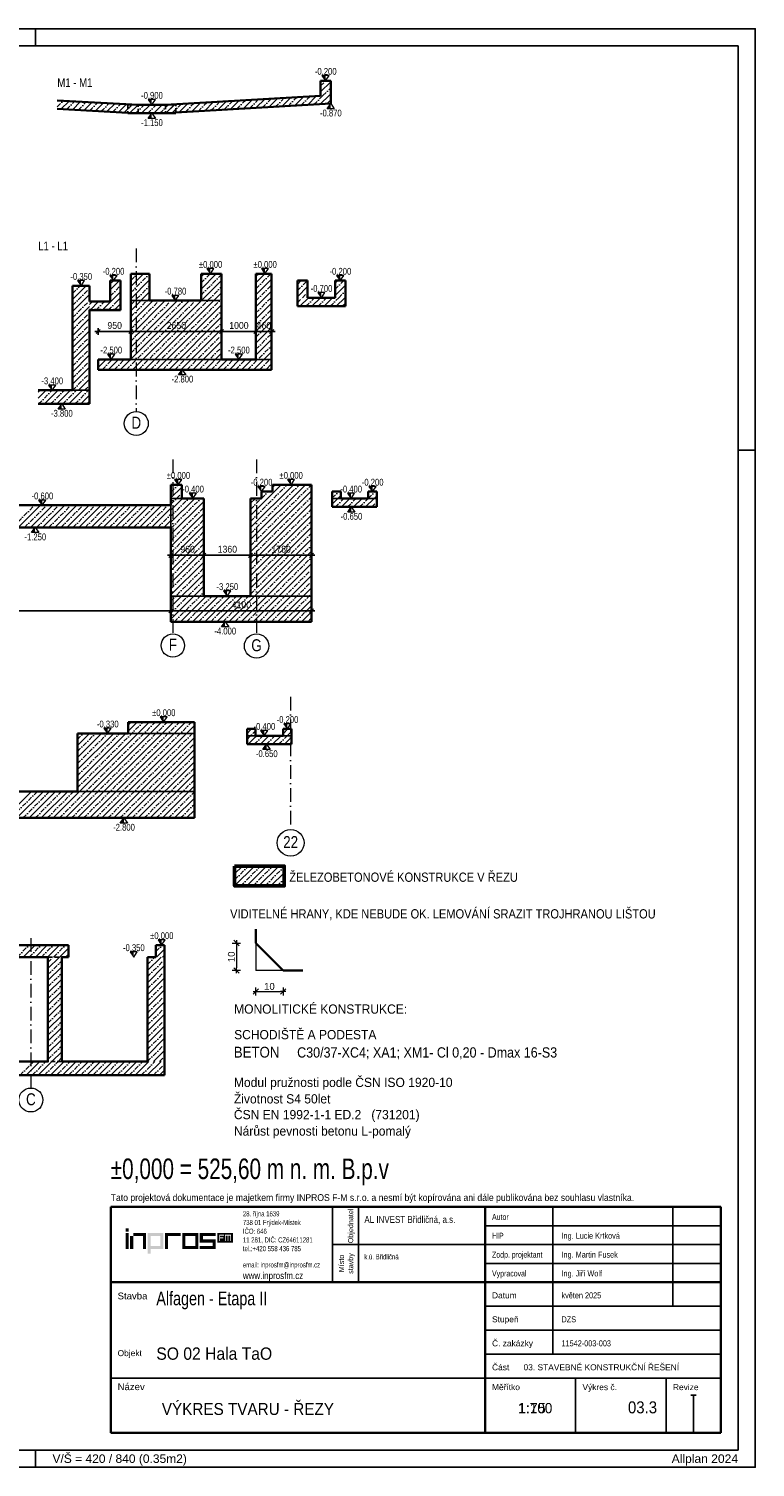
# Model space of a CAD drawing. Header units: millimetres. Extents: x 0 to 63000, y 0 to 31500.
# Tile 7 of 7: x 47107 to 63000, y 0 to 31500. Entities that reach past the tile are written whole.
import ezdxf
from ezdxf.enums import TextEntityAlignment as Align

# ---------------------------------------------------------------- set-up
doc = ezdxf.new("R2010")
doc.units = ezdxf.units.MM
doc.header["$LTSCALE"] = 1000
for name, pattern in [('Carkovana', [0.21, 0.15, -0.06]), ('Carkovana 0.5x', [0.14, 0.1, -0.04]), ('Cerchovana 0.5x', [0.18, 0.1, -0.04, 0, -0.04]), ('Cerchovana 2x', [0.5, 0.3, -0.1, 0, -0.1]), ('Teckovana', [0.06, 0, -0.06])]:
    doc.linetypes.add(name, pattern=pattern)
for name, color, linetype, lineweight in [('AM_3', 6, 'Continuous', 25), ('Obecné05', 7, 'Continuous', 50), ('Rastr', 30, 'Teckovana', 18), ('Stěna', 7, 'Continuous', 35), ('Titolo (ISO)', 7, 'Continuous', 50)]:
    doc.layers.add(name, color=color, linetype=linetype, lineweight=lineweight)
for name, color, linetype in [('Architektura obecně', 7, 'Continuous'), ('Kóty 1_50', 7, 'Continuous'), ('Kóty obecně', 7, 'Continuous'), ('Standard', 7, 'Continuous'), ('Text obecně', 7, 'Continuous')]:
    doc.layers.add(name, color=color, linetype=linetype)
doc.styles.add('ARIAL', font='arial.ttf')
doc.styles.add('ARIALNARROW', font='ARIALN.TTF')
doc.styles.add('Bahnschrift SemiLight Condensed', font='txt')

msp = doc.modelspace()

# ---------------------------------------------------------------- hatches: boundary and pattern name
at = {"layer": 'Kóty obecně', "linetype": 'Continuous', "lineweight": 18, "transparency": 33554687}
for points in [[(53600, 30475), (53521, 30475), (53600, 30362)], [(49797, 29950), (49719, 29950), (49797, 29837)], [(51080, 26247), (51002, 26247), (51080, 26134)], [(52274, 26247), (52196, 26247), (52274, 26134)], [(48251, 25984), (48172, 25984), (48251, 25872)], [(48958, 26097), (48879, 26097), (48958, 25984)], [(53920, 26097), (53841, 26097), (53920, 25984)], [(50313, 25662), (50234, 25662), (50313, 25549)], [(53508, 25722), (53429, 25722), (53508, 25609)], [(48908, 24372), (48829, 24372), (48908, 24259)], [(51700, 24372), (51621, 24372), (51700, 24259)], [(47617, 23697), (47538, 23697), (47617, 23584)], [(50377, 21628), (50298, 21628), (50377, 21516)], [(52197, 21478), (52118, 21478), (52197, 21366)], [(52844, 21628), (52765, 21628), (52844, 21516)], [(54627, 21478), (54548, 21478), (54627, 21366)], [(47401, 21178), (47322, 21178), (47401, 21066)], [(50697, 21328), (50618, 21328), (50697, 21216)], [(54157, 21328), (54078, 21328), (54157, 21216)], [(51447, 19191), (51368, 19191), (51447, 19078)], [(50056, 16431), (49978, 16431), (50056, 16319)], [(48830, 16184), (48751, 16184), (48830, 16071)], [(52258, 16131), (52179, 16131), (52258, 16019)], [(52764, 16281), (52685, 16281), (52764, 16169)], [(50012, 11548), (49934, 11548), (50012, 11435)], [(49402, 11285), (49323, 11285), (49402, 11173)]]:
    msp.add_hatch(color=7, dxfattribs=at).paths.add_polyline_path(points)
for points in [[(49797, 29537), (49719, 29537), (49797, 29650)], [(53712, 29747), (53633, 29747), (53712, 29860)], [(50464, 23922), (50385, 23922), (50464, 24034)], [(47827, 23172), (47748, 23172), (47827, 23284)], [(54163, 20916), (54084, 20916), (54163, 21028)], [(47245, 20466), (47167, 20466), (47245, 20578)], [(51401, 18403), (51322, 18403), (51401, 18516)], [(52309, 15719), (52231, 15719), (52309, 15831)], [(49187, 14106), (49108, 14106), (49187, 14219)]]:
    msp.add_hatch(color=7, dxfattribs=at).paths.add_polyline_path(points, flags=16)
at = {"layer": 'Standard', "linetype": 'Continuous', "lineweight": 25, "true_color": 0x73a6d5, "transparency": 33554687}
msp.add_hatch(color=143, dxfattribs=at).paths.add_polyline_path([(49290, 5229), (49223, 5229), (49223, 5161), (49290, 5161)])
at = {"layer": 'Standard', "linetype": 'Continuous', "lineweight": 25, "transparency": 33554687}
for points in [[(49290, 5128), (49223, 5128), (49223, 4780), (49290, 4780)], [(49391, 5060), (49323, 5060), (49323, 4780), (49391, 4780)], [(49671, 5128), (49391, 5128), (49391, 5060), (49604, 5060), (49604, 4780), (49671, 4780)], [(50433, 5128), (50086, 5128), (50086, 4780), (50153, 4780), (50153, 5060), (50433, 5060)], [(51195, 5128), (50848, 5128), (50848, 4920), (51128, 4920), (51128, 4847), (50848, 4847), (50848, 4780), (51195, 4780), (51195, 4988), (50915, 4988), (50915, 5060), (51195, 5060)]]:
    msp.add_hatch(color=7, dxfattribs=at).paths.add_polyline_path(points)
h = msp.add_hatch(color=7, dxfattribs=at)
h.paths.add_polyline_path([(50052, 5128), (49705, 5128), (49705, 4679), (49772, 4679), (49772, 4780), (50052, 4780)])
h.paths.add_polyline_path([(49985, 5060), (49985, 4847), (49772, 4847), (49772, 5060)], flags=16)
h = msp.add_hatch(color=7, dxfattribs=at)
h.paths.add_polyline_path([(50814, 5128), (50467, 5128), (50467, 4780), (50814, 4780)])
h.paths.add_polyline_path([(50747, 5060), (50747, 4847), (50534, 4847), (50534, 5060)], flags=16)
at = {"layer": 'Standard', "linetype": 'Continuous', "lineweight": 25, "true_color": 0x73a6d5, "transparency": 33554687}
h = msp.add_hatch(color=143, dxfattribs=at)
h.paths.add_polyline_path([(51577, 5128), (51229, 5128), (51229, 4920), (51577, 4920)])
h.paths.add_polyline_path([(51514, 5073), (51473, 5073), (51473, 4957), (51455, 4957), (51455, 5073), (51415, 5073), (51415, 4957), (51397, 4957), (51397, 5091), (51532, 5091), (51532, 4957), (51514, 4957)], flags=16)
h.paths.add_polyline_path([(51375, 5091), (51375, 5073), (51292, 5073), (51292, 5033), (51364, 5033), (51364, 5015), (51292, 5015), (51292, 4957), (51274, 4957), (51274, 5091)], flags=16)

# ---------------------------------------------------------------- linework, layer by layer
at = {"layer": 'AM_3', "color": 8, "linetype": 'Cerchovana 0.5x', "lineweight": 5, "transparency": 33554687}
for p, q in [((51610, 13127), (51648, 13165)), ((51610, 12862), (51913, 13165)), ((51743, 12730), (52178, 13165)), ((52008, 12730), (52443, 13165)), ((52273, 12730), (52696, 13152)), ((52539, 12730), (52696, 12887))]:
    msp.add_line(p, q, dxfattribs=at)
at = {"layer": 'AM_3', "color": 8, "linetype": 'Continuous', "lineweight": 5, "transparency": 33554687}
for p, q in [((51610, 12995), (51780, 13165)), ((51611, 12730), (52046, 13165)), ((51876, 12730), (52311, 13165)), ((52141, 12730), (52576, 13165)), ((52406, 12730), (52696, 13020)), ((52671, 12730), (52696, 12755))]:
    msp.add_line(p, q, dxfattribs=at)
at = {"layer": 'AM_3', "color": 7, "linetype": 'Continuous', "lineweight": 35, "transparency": 33554687}
for p, q in [((52073, 11784), (52073, 11479)), ((52673, 10879), (52073, 11479)), ((52673, 10879), (53100, 10879))]:
    msp.add_line(p, q, dxfattribs=at)
at = {"layer": 'AM_3', "color": 7, "linetype": 'Continuous', "lineweight": 5, "transparency": 33554687}
for p, q in [((51560, 11479), (51740, 11479)), ((51650, 11539), (51650, 11419)), ((51650, 11419), (51650, 10939)), ((51740, 10879), (51560, 10879)), ((51650, 10819), (51650, 10939)), ((52013, 10418), (52133, 10418)), ((52073, 10328), (52073, 10508)), ((52133, 10418), (52613, 10418)), ((52733, 10418), (52613, 10418)), ((52673, 10508), (52673, 10328))]:
    msp.add_line(p, q, dxfattribs=at)
at = {"layer": 'AM_3', "color": 3, "linetype": 'Continuous', "lineweight": 5, "transparency": 33554687}
for p, q in [((51590, 11539), (51710, 11419)), ((51710, 10819), (51590, 10939)), ((52013, 10358), (52133, 10478)), ((52733, 10478), (52613, 10358))]:
    msp.add_line(p, q, dxfattribs=at)
at = {"layer": 'AM_3', "color": 253, "linetype": 'Continuous', "lineweight": 5, "true_color": 0xa0a0a0, "transparency": 33554687}
for p in [(52073, 11479), (52673, 10879)]:
    msp.add_line(p, (52073, 10879), dxfattribs=at)
at = {"layer": 'AM_3', "color": 7, "linetype": 'Continuous', "lineweight": 50, "transparency": 33554687}
msp.add_lwpolyline([(51610, 13165), (52696, 13165), (52696, 12730), (51610, 12730), (51610, 13165)], dxfattribs=at)
at = {"layer": 'Architektura obecně', "color": 250, "linetype": 'Carkovana 0.5x', "lineweight": -3, "true_color": 0x3b3b3b, "transparency": 33554687}
for p, q in [((49272, 29837), (49272, 29662)), ((49497, 29837), (49272, 29837)), ((49272, 29662), (49497, 29650)), ((49497, 29650), (49497, 29837)), ((50097, 29837), (50097, 29650)), ((50322, 29837), (50097, 29837)), ((50097, 29650), (50322, 29663)), ((50322, 29663), (50322, 29837)), ((48438, 25352), (48438, 25339)), ((47527, 11173), (47827, 11173)), ((47827, 8885), (47527, 8885))]:
    msp.add_line(p, q, dxfattribs=at)
at = {"layer": 'Kóty 1_50', "color": 7, "linetype": 'Continuous', "lineweight": -3, "transparency": 33554687}
for p, q in [((48580, 24825), (48670, 24915)), ((48625, 24870), (48625, 24945)), ((49293, 24825), (49383, 24915)), ((49338, 24870), (49338, 24945)), ((51280, 24825), (51370, 24915)), ((51325, 24870), (51325, 24945)), ((52030, 24825), (52120, 24915)), ((52075, 24870), (52075, 24945)), ((52375, 24825), (52465, 24915)), ((52420, 24870), (52420, 24945)), ((48625, 24870), (48550, 24870)), ((48625, 24870), (48625, 24795)), ((48625, 24870), (49338, 24870)), ((49338, 24870), (49338, 24795)), ((49338, 24870), (51325, 24870)), ((51325, 24870), (51325, 24795)), ((51325, 24870), (52075, 24870)), ((52075, 24870), (52075, 24795)), ((52075, 24870), (52420, 24870)), ((52420, 24870), (52420, 24795)), ((52420, 24870), (52495, 24870)), ((50217, 19970), (50142, 19970)), ((50172, 19925), (50262, 20015)), ((50217, 19970), (50217, 20045)), ((50217, 19970), (50217, 19895)), ((50217, 19970), (50937, 19970)), ((50892, 19925), (50982, 20015)), ((50937, 19970), (50937, 20045)), ((50937, 19970), (50937, 19895)), ((50937, 19970), (51957, 19970)), ((51912, 19925), (52002, 20015)), ((51957, 19970), (51957, 20045)), ((51957, 19970), (51957, 19895)), ((51957, 19970), (53292, 19970)), ((53247, 19925), (53337, 20015)), ((53292, 19970), (53292, 20045)), ((53292, 19970), (53292, 19895)), ((53292, 19970), (53367, 19970)), ((43441, 18754), (50217, 18754)), ((50172, 18709), (50262, 18799)), ((50217, 18754), (50217, 18829)), ((50217, 18754), (50217, 18679)), ((50217, 18754), (53292, 18754)), ((53247, 18709), (53337, 18799)), ((53292, 18754), (53292, 18829)), ((53292, 18754), (53292, 18679)), ((53292, 18754), (53367, 18754))]:
    msp.add_line(p, q, dxfattribs=at)
at = {"layer": 'Kóty obecně', "color": 7, "linetype": 'Continuous', "lineweight": 18, "transparency": 33554687}
for p, q in [((53679, 30475), (53521, 30475)), ((53521, 30475), (53600, 30362)), ((53600, 30362), (53679, 30475)), ((49876, 29950), (49719, 29950)), ((49719, 29950), (49797, 29837)), ((49797, 29837), (49876, 29950)), ((49719, 29537), (49797, 29650)), ((49797, 29650), (49876, 29537)), ((53633, 29747), (53712, 29860)), ((53790, 29747), (53633, 29747)), ((53712, 29860), (53790, 29747)), ((49876, 29537), (49719, 29537)), ((51159, 26247), (51002, 26247)), ((51002, 26247), (51080, 26134)), ((51080, 26134), (51159, 26247)), ((52353, 26247), (52196, 26247)), ((52196, 26247), (52274, 26134)), ((52274, 26134), (52353, 26247)), ((48329, 25984), (48172, 25984)), ((48172, 25984), (48251, 25872)), ((48251, 25872), (48329, 25984)), ((49037, 26097), (48879, 26097)), ((48879, 26097), (48958, 25984)), ((48958, 25984), (49037, 26097)), ((53999, 26097), (53841, 26097)), ((53841, 26097), (53920, 25984)), ((53920, 25984), (53999, 26097)), ((50391, 25662), (50234, 25662)), ((50234, 25662), (50313, 25549)), ((50313, 25549), (50391, 25662)), ((53586, 25722), (53429, 25722)), ((53429, 25722), (53508, 25609)), ((53508, 25609), (53586, 25722)), ((48987, 24372), (48829, 24372)), ((48829, 24372), (48908, 24259)), ((48908, 24259), (48987, 24372)), ((51779, 24372), (51621, 24372)), ((51621, 24372), (51700, 24259)), ((51700, 24259), (51779, 24372)), ((50385, 23922), (50464, 24034)), ((50464, 24034), (50543, 23922)), ((47696, 23697), (47538, 23697)), ((47538, 23697), (47617, 23584)), ((47617, 23584), (47696, 23697)), ((50543, 23922), (50385, 23922)), ((47748, 23172), (47827, 23284)), ((47906, 23172), (47748, 23172)), ((47827, 23284), (47906, 23172)), ((50456, 21628), (50298, 21628)), ((50298, 21628), (50377, 21516)), ((50377, 21516), (50456, 21628)), ((52276, 21478), (52118, 21478)), ((52118, 21478), (52197, 21366)), ((52197, 21366), (52276, 21478)), ((52923, 21628), (52765, 21628)), ((52765, 21628), (52844, 21516)), ((52844, 21516), (52923, 21628)), ((54706, 21478), (54548, 21478)), ((54548, 21478), (54627, 21366)), ((54627, 21366), (54706, 21478)), ((47479, 21178), (47322, 21178)), ((47322, 21178), (47401, 21066)), ((47401, 21066), (47479, 21178)), ((50776, 21328), (50618, 21328)), ((50618, 21328), (50697, 21216)), ((50697, 21216), (50776, 21328)), ((54236, 21328), (54078, 21328)), ((54078, 21328), (54157, 21216)), ((54157, 21216), (54236, 21328)), ((54084, 20916), (54163, 21028)), ((54241, 20916), (54084, 20916)), ((54163, 21028), (54241, 20916)), ((47167, 20466), (47245, 20578)), ((47245, 20578), (47324, 20466)), ((47324, 20466), (47167, 20466)), ((51526, 19191), (51368, 19191)), ((51368, 19191), (51447, 19078)), ((51447, 19078), (51526, 19191)), ((51322, 18403), (51401, 18516)), ((51480, 18403), (51322, 18403)), ((51401, 18516), (51480, 18403)), ((50135, 16431), (49978, 16431)), ((49978, 16431), (50056, 16319)), ((50056, 16319), (50135, 16431)), ((48909, 16184), (48751, 16184)), ((48751, 16184), (48830, 16071)), ((48830, 16071), (48909, 16184)), ((52337, 16131), (52179, 16131)), ((52179, 16131), (52258, 16019)), ((52258, 16019), (52337, 16131)), ((52843, 16281), (52685, 16281)), ((52685, 16281), (52764, 16169)), ((52764, 16169), (52843, 16281)), ((52231, 15719), (52309, 15831)), ((52309, 15831), (52388, 15719)), ((52388, 15719), (52231, 15719)), ((49108, 14106), (49187, 14219)), ((49187, 14219), (49266, 14106)), ((49266, 14106), (49108, 14106)), ((50091, 11548), (49934, 11548)), ((49934, 11548), (50012, 11435)), ((50012, 11435), (50091, 11548)), ((49480, 11285), (49323, 11285)), ((49323, 11285), (49402, 11173)), ((49402, 11173), (49480, 11285))]:
    msp.add_line(p, q, dxfattribs=at)
at = {"layer": 'Obecné05', "color": 7, "linetype": 'Continuous', "lineweight": -3, "transparency": 33554687}
for p, q in [((49750, 25549), (49338, 25549)), ((51288, 25549), (50875, 25549)), ((49338, 24259), (51325, 24259)), ((52420, 24259), (52075, 24259)), ((48063, 23584), (48438, 23584)), ((50457, 21216), (50217, 21216)), ((53933, 21216), (53746, 21216)), ((54533, 21216), (54721, 21216)), ((50217, 20578), (50217, 21096)), ((50217, 19078), (50937, 19078)), ((51957, 19078), (53292, 19078)), ((49280, 16071), (50731, 16071)), ((52070, 16019), (51883, 16019)), ((52858, 16019), (52670, 16019)), ((48170, 14800), (50731, 14800))]:
    msp.add_line(p, q, dxfattribs=at)
at = {"layer": 'Rastr', "color": 7, "linetype": 'Cerchovana 2x', "lineweight": 5, "transparency": 33554687}
for p, q in [((49457, 26689), (49457, 23118)), ((50258, 22070), (50258, 18249)), ((52088, 22070), (52088, 18249)), ((52836, 16873), (52836, 13965)), ((47152, 11585), (47152, 8303))]:
    msp.add_line(p, q, dxfattribs=at)
at = {"layer": 'Rastr', "color": 7, "linetype": 'Continuous', "lineweight": 18, "transparency": 33554687}
for centre, radius in [((49459, 22857), 262), ((50259, 17994), 255), ((52090, 17984), 266), ((52836, 13673), 293), ((47153, 8042), 262)]:
    msp.add_circle(centre, radius, dxfattribs=at)
at = {"layer": 'Standard', "color": 7, "linetype": 'Cerchovana 0.5x', "lineweight": 5, "transparency": 33554687}
for p, q in [((53488, 30248), (53602, 30362)), ((51654, 29740), (51853, 29939)), ((51936, 29757), (52135, 29956)), ((52217, 29773), (52416, 29972)), ((52499, 29789), (52698, 29988)), ((52780, 29806), (52980, 30005)), ((53062, 29822), (53261, 30021)), ((53343, 29838), (53543, 30037)), ((53543, 30037), (53712, 30206)), ((53625, 29855), (53712, 29941)), ((47731, 29794), (47861, 29924)), ((47935, 29733), (48113, 29911)), ((48187, 29720), (48365, 29898)), ((48438, 29706), (48616, 29884)), ((48690, 29693), (48868, 29871)), ((48942, 29679), (49120, 29857)), ((49194, 29666), (49372, 29844)), ((49272, 29745), (49365, 29837)), ((49443, 29650), (49630, 29837)), ((49445, 29653), (49497, 29704)), ((49708, 29650), (49895, 29837)), ((49973, 29650), (50161, 29837)), ((50097, 29774), (50164, 29841)), ((50238, 29650), (50322, 29734)), ((50247, 29659), (50446, 29858)), ((50528, 29675), (50727, 29874)), ((50810, 29691), (51009, 29890)), ((51091, 29708), (51290, 29907)), ((51373, 29724), (51572, 29923)), ((48063, 25706), (48229, 25872)), ((48888, 25913), (48959, 25984)), ((48888, 25648), (49113, 25873)), ((52983, 25765), (53202, 25984)), ((53808, 25795), (53997, 25984)), ((48063, 25440), (48438, 25815)), ((48063, 25175), (48438, 25550)), ((48438, 25463), (48501, 25527)), ((48579, 25339), (48767, 25527)), ((48844, 25339), (49032, 25527)), ((49032, 25527), (49113, 25607)), ((52983, 25500), (53092, 25609)), ((53092, 25609), (53208, 25725)), ((53170, 25422), (53357, 25609)), ((53435, 25422), (53622, 25609)), ((53700, 25422), (53887, 25609)), ((53887, 25609), (54033, 25754)), ((48063, 24910), (48438, 25285)), ((49109, 25339), (49113, 25342)), ((53965, 25422), (54033, 25489)), ((48063, 24645), (48438, 25020)), ((48063, 24380), (48438, 24755)), ((48063, 24115), (48438, 24490)), ((48063, 23849), (48438, 24224)), ((48063, 23584), (48438, 23959)), ((48328, 23584), (48438, 23694)), ((47312, 23541), (47355, 23584)), ((47320, 23284), (47620, 23584)), ((47585, 23284), (47885, 23584)), ((47850, 23284), (48150, 23584)), ((48115, 23284), (48415, 23584)), ((48380, 23284), (48438, 23342)), ((53746, 21225), (53887, 21366)), ((53814, 21028), (54002, 21216)), ((54079, 21028), (54267, 21216)), ((54345, 21028), (54532, 21216)), ((54533, 21217), (54682, 21366)), ((54610, 21028), (54721, 21139)), ((51883, 15938), (52070, 16126)), ((52759, 16019), (52858, 16118)), ((52041, 15831), (52228, 16019)), ((52306, 15831), (52493, 16019)), ((52571, 15831), (52759, 16019)), ((52836, 15831), (52858, 15853)), ((46852, 11173), (47115, 11435)), ((47117, 11173), (47380, 11435)), ((47382, 11173), (47645, 11435)), ((47648, 11173), (47910, 11435)), ((49889, 11293), (50031, 11435)), ((47527, 11052), (47648, 11173)), ((47527, 10787), (47827, 11087)), ((47913, 11173), (47977, 11237)), ((49702, 11007), (49868, 11173)), ((49702, 10741), (50077, 11116)), ((50034, 11173), (50077, 11216)), ((47527, 10522), (47827, 10822)), ((49702, 10476), (50077, 10851)), ((47527, 10257), (47827, 10557)), ((49702, 10211), (50077, 10586)), ((47527, 9992), (47827, 10292)), ((49702, 9946), (50077, 10321)), ((47527, 9727), (47827, 10027)), ((49702, 9681), (50077, 10056)), ((49702, 9416), (50077, 9791)), ((47527, 9461), (47827, 9761)), ((47527, 9196), (47827, 9496)), ((49702, 9150), (50077, 9525)), ((47527, 8931), (47827, 9231)), ((49702, 8885), (50077, 9260)), ((46916, 8585), (47216, 8885)), ((47181, 8585), (47481, 8885)), ((47447, 8585), (47747, 8885)), ((47712, 8585), (48012, 8885)), ((47747, 8885), (47827, 8966)), ((47977, 8585), (48277, 8885)), ((48242, 8585), (48542, 8885)), ((48507, 8585), (48807, 8885)), ((48772, 8585), (49072, 8885)), ((49038, 8585), (49338, 8885)), ((49303, 8585), (49603, 8885)), ((49568, 8585), (49868, 8885)), ((49833, 8585), (50077, 8829)), ((49967, 8885), (50077, 8995))]:
    msp.add_line(p, q, dxfattribs=at)
at = {"layer": 'Standard', "color": 7, "linetype": 'Continuous', "lineweight": 35, "transparency": 33554687}
for p, q in [((53488, 30362), (53488, 30034)), ((53712, 30362), (53488, 30362)), ((53712, 30047), (53712, 30362)), ((49497, 29837), (47731, 29931)), ((53488, 30034), (50097, 29837)), ((53712, 29860), (53712, 30047)), ((47731, 29744), (49272, 29662)), ((49272, 29662), (49272, 29650)), ((49272, 29650), (50322, 29650)), ((50097, 29837), (49497, 29837)), ((50322, 29663), (53712, 29860)), ((50322, 29650), (50322, 29663)), ((48063, 25872), (48063, 23584)), ((48438, 25872), (48063, 25872)), ((48438, 25527), (48438, 25872)), ((48888, 25984), (48888, 25527)), ((49113, 25984), (48888, 25984)), ((49113, 25527), (49113, 25984)), ((49338, 26134), (49338, 24259)), ((49750, 26134), (49338, 26134)), ((49750, 25549), (49750, 26134)), ((50875, 26134), (50875, 25549)), ((51325, 26134), (50875, 26134)), ((51325, 24259), (51325, 26134)), ((52075, 26134), (52075, 24259)), ((52420, 26134), (52075, 26134)), ((52420, 24034), (52420, 26134)), ((52983, 25984), (52983, 25609)), ((53208, 25984), (52983, 25984)), ((53208, 25609), (53208, 25984)), ((53808, 25984), (53808, 25609)), ((54033, 25984), (53808, 25984)), ((54033, 25609), (54033, 25984)), ((48888, 25527), (48438, 25527)), ((49113, 25339), (49113, 25527)), ((50875, 25549), (49750, 25549)), ((52983, 25609), (52983, 25422)), ((53808, 25609), (53208, 25609)), ((54033, 25422), (54033, 25609)), ((48438, 25339), (49113, 25339)), ((48438, 23584), (48438, 25339)), ((52983, 25422), (54033, 25422)), ((48625, 24259), (48625, 24034)), ((49338, 24259), (48625, 24259)), ((52075, 24259), (51325, 24259)), ((48625, 24034), (52420, 24034)), ((48063, 23584), (47312, 23584)), ((48438, 23284), (48438, 23584)), ((47312, 23284), (48438, 23284)), ((50217, 21516), (50217, 21066)), ((50457, 21516), (50217, 21516)), ((50457, 21216), (50457, 21516)), ((52437, 21516), (52437, 21366)), ((53292, 21516), (52437, 21516)), ((53292, 18516), (53292, 21516)), ((50937, 21216), (50457, 21216)), ((50937, 19078), (50937, 21216)), ((51957, 21216), (51957, 19078)), ((52197, 21216), (51957, 21216)), ((52197, 21366), (52197, 21216)), ((52437, 21366), (52197, 21366)), ((53746, 21366), (53746, 21216)), ((53933, 21366), (53746, 21366)), ((53746, 21216), (53746, 21028)), ((53933, 21216), (53933, 21366)), ((54533, 21216), (53933, 21216)), ((54533, 21366), (54533, 21216)), ((54721, 21366), (54533, 21366)), ((54721, 21216), (54721, 21366)), ((54721, 21028), (54721, 21216)), ((50217, 21066), (42991, 21066)), ((53746, 21028), (54721, 21028)), ((43441, 20578), (50217, 20578)), ((50217, 20578), (50217, 18516)), ((51957, 19078), (50937, 19078)), ((50217, 18516), (53292, 18516)), ((48170, 16071), (48170, 14800)), ((49280, 16071), (48170, 16071)), ((49280, 16319), (49280, 16071)), ((50731, 16319), (49280, 16319)), ((50731, 14219), (50731, 16319)), ((51883, 16169), (51883, 15869)), ((52070, 16169), (51883, 16169)), ((52070, 16019), (52070, 16169)), ((52670, 16169), (52670, 16019)), ((52858, 16169), (52670, 16169)), ((52858, 16019), (52858, 16169)), ((51883, 15869), (51883, 15831)), ((51883, 15831), (52858, 15831)), ((52670, 16019), (52070, 16019)), ((52858, 15831), (52858, 16019)), ((48170, 14800), (44795, 14800)), ((39733, 14219), (50731, 14219)), ((47977, 11435), (45502, 11435)), ((47977, 11173), (47977, 11435)), ((49889, 11435), (49889, 11173)), ((50077, 11435), (49889, 11435)), ((50077, 11173), (50077, 11435)), ((45502, 11173), (47527, 11173)), ((47527, 11173), (47527, 8885)), ((47827, 8885), (47827, 11173)), ((47827, 11173), (47977, 11173)), ((49702, 11173), (49702, 8885)), ((49889, 11173), (49702, 11173)), ((50077, 8885), (50077, 11173)), ((50077, 11173), (50077, 11173)), ((47527, 8885), (45502, 8885)), ((49702, 8885), (47827, 8885)), ((50077, 8585), (50077, 8885)), ((45502, 8585), (50077, 8585)), ((48900, 750), (48900, 5700)), ((48900, 5700), (62250, 5700)), ((57092, 5700), (57092, 750)), ((62250, 5700), (62250, 750)), ((48900, 4050), (62250, 4050)), ((62250, 750), (48900, 750))]:
    msp.add_line(p, q, dxfattribs=at)
at = {"layer": 'Standard', "color": 7, "linetype": 'Continuous', "lineweight": 5, "transparency": 33554687}
for p, q in [((53488, 30116), (53712, 30339)), ((47731, 29927), (47735, 29931)), ((51514, 29732), (51713, 29931)), ((51795, 29748), (51994, 29947)), ((52077, 29765), (52276, 29964)), ((52358, 29781), (52557, 29980)), ((52640, 29797), (52839, 29996)), ((52921, 29814), (53120, 30013)), ((53203, 29830), (53402, 30029)), ((53484, 29846), (53683, 30046)), ((53683, 30046), (53712, 30074)), ((47809, 29740), (47987, 29918)), ((48061, 29726), (48239, 29904)), ((48313, 29713), (48491, 29891)), ((48564, 29700), (48742, 29878)), ((48816, 29686), (48994, 29864)), ((49068, 29673), (49246, 29851)), ((49310, 29650), (49498, 29837)), ((49320, 29659), (49497, 29837)), ((49575, 29650), (49763, 29837)), ((49840, 29650), (50028, 29837)), ((50106, 29650), (50305, 29849)), ((50106, 29650), (50293, 29837)), ((50388, 29667), (50587, 29866)), ((50669, 29683), (50868, 29882)), ((50951, 29699), (51150, 29898)), ((51232, 29716), (51431, 29915)), ((48063, 25573), (48362, 25872)), ((48063, 25838), (48097, 25872)), ((48888, 25780), (49092, 25984)), ((52983, 25898), (53069, 25984)), ((52983, 25632), (53208, 25857)), ((53808, 25927), (53865, 25984)), ((53808, 25662), (54033, 25887)), ((48063, 25308), (48438, 25683)), ((48447, 25339), (48634, 25527)), ((48712, 25339), (48899, 25527)), ((48899, 25527), (49113, 25740)), ((53037, 25422), (53225, 25609)), ((53302, 25422), (53490, 25609)), ((53567, 25422), (53755, 25609)), ((53833, 25422), (54020, 25609)), ((54020, 25609), (54033, 25622)), ((48063, 25043), (48438, 25418)), ((48977, 25339), (49113, 25475)), ((48063, 24778), (48438, 25153)), ((48063, 24512), (48438, 24887)), ((48063, 24247), (48438, 24622)), ((48063, 23982), (48438, 24357)), ((48063, 23717), (48438, 24092)), ((48196, 23584), (48438, 23827)), ((47312, 23409), (47487, 23584)), ((47452, 23284), (47752, 23584)), ((47718, 23284), (48018, 23584)), ((47983, 23284), (48283, 23584)), ((48248, 23284), (48438, 23475)), ((53746, 21358), (53754, 21366)), ((53746, 21092), (53869, 21216)), ((53869, 21216), (53933, 21280)), ((53947, 21028), (54134, 21216)), ((54212, 21028), (54400, 21216)), ((54477, 21028), (54665, 21216)), ((54533, 21350), (54550, 21366)), ((54665, 21216), (54721, 21272)), ((51883, 16071), (51980, 16169)), ((52670, 16063), (52776, 16169)), ((51908, 15831), (51946, 15869)), ((51946, 15869), (52070, 15993)), ((52070, 15993), (52096, 16019)), ((52173, 15831), (52361, 16019)), ((52438, 15831), (52626, 16019)), ((52704, 15831), (52858, 15985)), ((46985, 11173), (47247, 11435)), ((47250, 11173), (47512, 11435)), ((47515, 11173), (47778, 11435)), ((47780, 11173), (47977, 11370)), ((49889, 11426), (49899, 11435)), ((49902, 11173), (50077, 11348)), ((47527, 10920), (47780, 11173)), ((49702, 10874), (50000, 11173)), ((49702, 11139), (49735, 11173)), ((47527, 10655), (47827, 10955)), ((49702, 10609), (50077, 10984)), ((49702, 10344), (50077, 10719)), ((47527, 10390), (47827, 10690)), ((47527, 10124), (47827, 10424)), ((49702, 10079), (50077, 10454)), ((47527, 9859), (47827, 10159)), ((49702, 9813), (50077, 10188)), ((47527, 9594), (47827, 9894)), ((49702, 9548), (50077, 9923)), ((47527, 9329), (47827, 9629)), ((49702, 9283), (50077, 9658)), ((47527, 9064), (47827, 9364)), ((49702, 9018), (50077, 9393)), ((47049, 8585), (47349, 8885)), ((47314, 8585), (47614, 8885)), ((47579, 8585), (47879, 8885)), ((47614, 8885), (47827, 9099)), ((47844, 8585), (48144, 8885)), ((48110, 8585), (48410, 8885)), ((48375, 8585), (48675, 8885)), ((48640, 8585), (48940, 8885)), ((48905, 8585), (49205, 8885)), ((49170, 8585), (49470, 8885)), ((49435, 8585), (49735, 8885)), ((49700, 8585), (50000, 8885)), ((49834, 8885), (50077, 9128)), ((49966, 8585), (50077, 8696))]:
    msp.add_line(p, q, dxfattribs=at)
at = {"layer": 'Standard', "color": 250, "linetype": 'Cerchovana 0.5x', "lineweight": 5, "true_color": 0x2d2d2d, "transparency": 33554687}
for p, q in [((49338, 25987), (49485, 26134)), ((49338, 25722), (49750, 26134)), ((49338, 25457), (49750, 25869)), ((49506, 24034), (51325, 25853)), ((50875, 25933), (51076, 26134)), ((50875, 25668), (51325, 26118)), ((52075, 26073), (52137, 26134)), ((52075, 25808), (52402, 26134)), ((52075, 25543), (52420, 25888)), ((49241, 24034), (50756, 25549)), ((49338, 25191), (49750, 25604)), ((49338, 24926), (49961, 25549)), ((49338, 24661), (50226, 25549)), ((49338, 24396), (50491, 25549)), ((49771, 24034), (51325, 25588)), ((52075, 25277), (52420, 25622)), ((50037, 24034), (51325, 25323)), ((52075, 25012), (52420, 25357)), ((50302, 24034), (51325, 25058)), ((52075, 24747), (52420, 25092)), ((50567, 24034), (51325, 24793)), ((52075, 24482), (52420, 24827)), ((48625, 24214), (48671, 24259)), ((48711, 24034), (48936, 24259)), ((48976, 24034), (49201, 24259)), ((50832, 24034), (51325, 24527)), ((51097, 24034), (51325, 24262)), ((51362, 24034), (51587, 24259)), ((51628, 24034), (51853, 24259)), ((51893, 24034), (52420, 24562)), ((52158, 24034), (52420, 24297)), ((50217, 21357), (50376, 21516)), ((51957, 20711), (52762, 21516)), ((51957, 20445), (53027, 21516)), ((51957, 20180), (53292, 21515)), ((52437, 21456), (52497, 21516)), ((50217, 21092), (50457, 21332)), ((50217, 20827), (50606, 21216)), ((50217, 20562), (50871, 21216)), ((51957, 19915), (53292, 21250)), ((51957, 20976), (52197, 21216)), ((52197, 21216), (52347, 21366)), ((46746, 20578), (47233, 21066)), ((47011, 20578), (47499, 21066)), ((47276, 20578), (47764, 21066)), ((47541, 20578), (48029, 21066)), ((47807, 20578), (48294, 21066)), ((48072, 20578), (48559, 21066)), ((48337, 20578), (48824, 21066)), ((48602, 20578), (49090, 21066)), ((48867, 20578), (49355, 21066)), ((49132, 20578), (49620, 21066)), ((49398, 20578), (49885, 21066)), ((49663, 20578), (50150, 21066)), ((49928, 20578), (50217, 20867)), ((50217, 20296), (50937, 21016)), ((51957, 19650), (53292, 20985)), ((50193, 20578), (50217, 20602)), ((50217, 20031), (50937, 20751)), ((50217, 19766), (50937, 20486)), ((51957, 19385), (53292, 20720)), ((50217, 19501), (50937, 20221)), ((51618, 18516), (53292, 20190)), ((51957, 19120), (53292, 20455)), ((50217, 19236), (50937, 19956)), ((51883, 18516), (53292, 19924)), ((50217, 18971), (50937, 19691)), ((52149, 18516), (53292, 19659)), ((50217, 18705), (50937, 19425)), ((52414, 18516), (53292, 19394)), ((50292, 18516), (50937, 19160)), ((50558, 18516), (51120, 19078)), ((50823, 18516), (51385, 19078)), ((51088, 18516), (51650, 19078)), ((51353, 18516), (51916, 19078)), ((52679, 18516), (53292, 19129)), ((52944, 18516), (53292, 18864)), ((53209, 18516), (53292, 18599)), ((47776, 14219), (49876, 16319)), ((48041, 14219), (50141, 16319)), ((48170, 14878), (49611, 16319)), ((48170, 15939), (48303, 16071)), ((48170, 15673), (48568, 16071)), ((48170, 15408), (48833, 16071)), ((48170, 15143), (49098, 16071)), ((48306, 14219), (50406, 16319)), ((48571, 14219), (50671, 16319)), ((48837, 14219), (50731, 16113)), ((49280, 16253), (49346, 16319)), ((49102, 14219), (50731, 15848)), ((49367, 14219), (50731, 15583)), ((49632, 14219), (50731, 15318)), ((49897, 14219), (50731, 15053)), ((46715, 14219), (47297, 14800)), ((46980, 14219), (47562, 14800)), ((47246, 14219), (47827, 14800)), ((47511, 14219), (48092, 14800)), ((50162, 14219), (50731, 14788)), ((50428, 14219), (50731, 14522)), ((50693, 14219), (50731, 14257))]:
    msp.add_line(p, q, dxfattribs=at)
at = {"layer": 'Standard', "color": 250, "linetype": 'Continuous', "lineweight": 5, "true_color": 0x2d2d2d, "transparency": 33554687}
for p, q in [((49338, 26120), (49352, 26134)), ((49338, 25854), (49617, 26134)), ((49338, 25589), (49750, 26002)), ((49374, 24034), (51325, 25986)), ((50875, 26066), (50943, 26134)), ((50875, 25801), (51208, 26134)), ((52075, 25940), (52269, 26134)), ((52075, 25675), (52420, 26020)), ((49338, 25324), (49750, 25737)), ((49338, 25059), (49828, 25549)), ((49338, 24794), (50093, 25549)), ((49338, 24529), (50358, 25549)), ((49338, 24263), (50623, 25549)), ((49639, 24034), (51325, 25721)), ((52075, 25410), (52420, 25755)), ((49904, 24034), (51325, 25455)), ((52075, 25145), (52420, 25490)), ((52075, 24880), (52420, 25225)), ((50169, 24034), (51325, 25190)), ((50434, 24034), (51325, 24925)), ((52075, 24614), (52420, 24959)), ((50699, 24034), (51325, 24660)), ((52075, 24349), (52420, 24694)), ((48625, 24081), (48803, 24259)), ((48843, 24034), (49068, 24259)), ((49108, 24034), (49333, 24259)), ((50965, 24034), (51325, 24395)), ((51230, 24034), (51455, 24259)), ((51495, 24034), (51720, 24259)), ((51760, 24034), (51985, 24259)), ((52025, 24034), (52420, 24429)), ((52290, 24034), (52420, 24164)), ((50217, 21490), (50243, 21516)), ((50217, 21225), (50457, 21465)), ((51957, 20843), (52630, 21516)), ((51957, 20578), (52895, 21516)), ((51957, 20313), (53160, 21516)), ((50217, 20959), (50473, 21216)), ((50217, 20694), (50739, 21216)), ((50217, 20429), (50937, 21149)), ((51957, 20048), (53292, 21383)), ((51957, 21108), (52064, 21216)), ((51957, 19783), (53292, 21118)), ((52197, 21348), (52214, 21366)), ((46878, 20578), (47366, 21066)), ((47144, 20578), (47631, 21066)), ((47409, 20578), (47896, 21066)), ((47674, 20578), (48161, 21066)), ((47939, 20578), (48427, 21066)), ((48204, 20578), (48692, 21066)), ((48469, 20578), (48957, 21066)), ((48735, 20578), (49222, 21066)), ((49000, 20578), (49487, 21066)), ((49265, 20578), (49752, 21066)), ((49530, 20578), (50018, 21066)), ((49795, 20578), (50217, 21000)), ((50217, 20164), (50937, 20884)), ((51957, 19517), (53292, 20852)), ((50060, 20578), (50217, 20735)), ((50217, 19899), (50937, 20619)), ((51957, 19252), (53292, 20587)), ((50217, 19634), (50937, 20354)), ((51486, 18516), (53292, 20322)), ((50217, 19368), (50937, 20088)), ((51751, 18516), (53292, 20057)), ((50217, 19103), (50937, 19823)), ((50217, 18838), (50937, 19558)), ((52016, 18516), (53292, 19792)), ((50217, 18573), (50937, 19293)), ((52281, 18516), (53292, 19527)), ((52546, 18516), (53292, 19261)), ((50425, 18516), (50988, 19078)), ((50690, 18516), (51253, 19078)), ((50955, 18516), (51518, 19078)), ((51221, 18516), (51783, 19078)), ((52812, 18516), (53292, 18996)), ((53077, 18516), (53292, 18731)), ((47643, 14219), (49743, 16319)), ((47909, 14219), (50009, 16319)), ((48170, 15806), (48435, 16071)), ((48170, 15541), (48700, 16071)), ((48170, 15276), (48966, 16071)), ((48170, 15011), (49231, 16071)), ((48174, 14219), (50274, 16319)), ((48439, 14219), (50539, 16319)), ((48704, 14219), (50731, 16246)), ((49280, 16121), (49478, 16319)), ((48969, 14219), (50731, 15981)), ((49234, 14219), (50731, 15716)), ((49500, 14219), (50731, 15450)), ((49765, 14219), (50731, 15185)), ((50030, 14219), (50731, 14920)), ((46583, 14219), (47164, 14800)), ((46848, 14219), (47429, 14800)), ((47113, 14219), (47694, 14800)), ((47378, 14219), (47959, 14800)), ((50295, 14219), (50731, 14655)), ((50560, 14219), (50731, 14390))]:
    msp.add_line(p, q, dxfattribs=at)
at = {"layer": 'Standard', "color": 250, "linetype": 'Carkovana', "lineweight": -3, "true_color": 0x2d2d2d, "transparency": 33554687}
for p, q in [((49113, 25352), (48438, 25352)), ((50077, 11435), (50077, 11173))]:
    msp.add_line(p, q, dxfattribs=at)
at = {"layer": 'Standard', "color": 7, "linetype": 'Continuous', "lineweight": -3, "transparency": 33554687}
for p, q in [((53752, 5700), (53752, 4050)), ((54320, 5700), (54320, 4875)), ((58575, 5700), (58575, 2475)), ((61200, 5700), (61200, 3525)), ((57092, 5288), (62250, 5288)), ((53752, 4875), (57092, 4875)), ((54320, 4875), (54320, 4050)), ((57092, 4875), (62250, 4875)), ((57092, 4463), (62250, 4463)), ((57092, 4050), (62250, 4050)), ((57092, 3525), (62250, 3525)), ((57092, 3000), (62250, 3000)), ((57092, 2475), (62250, 2475)), ((57092, 1950), (48900, 1950)), ((57092, 1950), (62250, 1950)), ((59071, 1950), (59071, 750)), ((61050, 1950), (61050, 750)), ((61589, 1581), (61711, 1581)), ((61650, 750), (61650, 1581))]:
    msp.add_line(p, q, dxfattribs=at)
at = {"layer": 'Stěna', "color": 7, "linetype": 'Continuous', "lineweight": -3, "transparency": 33554687}
for p, q in [((47250, 31500), (47250, 31125)), ((62625, 22275), (63000, 22275)), ((47250, 0), (47250, 375))]:
    msp.add_line(p, q, dxfattribs=at)
for points in [[(0, 0), (63000, 0), (63000, 31500), (0, 31500), (0, 0)], [(375, 375), (62625, 375), (62625, 31125), (375, 31125), (375, 375)]]:
    msp.add_lwpolyline(points, close=True, dxfattribs=at)

# ---------------------------------------------------------------- texts
at = {"layer": 'AM_3', "color": 7, "linetype": 'Continuous', "lineweight": -3, "transparency": 33554687, "style": 'ARIAL'}
for s, height, width, p, p2 in [('ŽELEZOBETONOVÉ KONSTRUKCE V ŘEZU ', 202.5, 0.858006, (52807, 12820), (57875, 12820)), ('VIDITELNÉ HRANY, KDE NEBUDE OK. LEMOVÁNÍ SRAZIT TROJHRANOU LIŠTOU', 202.5, 0.857965, (51511, 12017), (60823, 12017)), ('MONOLITICKÉ KONSTRUKCE:', 202.5, 0.930144, (51600, 9932), (55384, 9932)), ('SCHODIŠTĚ A PODESTA', 202.5, 0.930203, (51600, 9372), (54712, 9372)), ('C30/37-XC4; XA1; XM1- Cl 0,20 - Dmax 16-S3', 225, 0.87153, (52978, 8971), (58667, 8971))]:
    msp.add_text(s, height=height, dxfattribs=dict(at, width=width)).set_placement(p, p2, align=Align.FIT)
at = {"layer": 'AM_3', "color": 7, "linetype": 'Continuous', "lineweight": 5, "transparency": 33554687, "style": 'ARIAL', "width": 1.000866}
msp.add_text('10', height=150, rotation=90, dxfattribs=at).set_placement((51613, 11061), (51613, 11294), align=Align.FIT)
msp.add_text('10', height=150, dxfattribs=at).set_placement((52255, 10455), (52488, 10455), align=Align.FIT)
at = {"layer": 'AM_3', "color": 7, "linetype": 'Continuous', "lineweight": 18, "transparency": 33554687, "style": 'ARIALNARROW', "width": 1.071217}
msp.add_text('BETON', height=236.3, dxfattribs=at).set_placement((51591, 8971), (52590, 8971), align=Align.FIT)
at = {"layer": 'Kóty 1_50', "color": 7, "linetype": 'Continuous', "lineweight": 5, "transparency": 33554687, "style": 'ARIAL'}
for s, width, p, p2 in [('950', 0.909891, (48827, 24928), (49145, 24928)), ('2650', 0.909884, (50124, 24928), (50548, 24928)), ('1000', 0.909884, (51493, 24928), (51916, 24928)), ('460', 0.909891, (52093, 24928), (52411, 24928)), ('960', 0.909877, (50423, 20028), (50740, 20028)), ('1360', 0.909884, (51240, 20028), (51663, 20028)), ('1780', 0.909884, (52417, 20028), (52841, 20028)), ('4100', 0.909884, (51547, 18812), (51971, 18812))]:
    msp.add_text(s, height=150, dxfattribs=dict(at, width=width)).set_placement(p, p2, align=Align.FIT)
at = {"layer": 'Kóty obecně', "color": 7, "linetype": 'Continuous', "lineweight": 5, "transparency": 33554687, "style": 'ARIAL'}
for s, width, p, p2 in [('-0.200', 0.800529, (53366, 30492), (53841, 30492)), ('-0.900', 0.800529, (49564, 29967), (50039, 29967)), ('-0.870', 0.800529, (53478, 29580), (53953, 29580)), ('-1.150', 0.800529, (49564, 29370), (50039, 29370)), ('-0.350', 0.800529, (48017, 26001), (48492, 26001)), ('-0.200', 0.800521, (48724, 26114), (49199, 26114)), ('±0.000', 0.80066, (50829, 26264), (51340, 26264)), ('±0.000', 0.800638, (52023, 26264), (52534, 26264)), ('-0.200', 0.800521, (53686, 26114), (54162, 26114)), ('-0.780', 0.800529, (50079, 25679), (50554, 25679)), ('-0.700', 0.800529, (53274, 25739), (53749, 25739)), ('-2.500', 0.800529, (48674, 24389), (49149, 24389)), ('-2.500', 0.800529, (51466, 24389), (51942, 24389)), ('-3.400', 0.800529, (47383, 23714), (47858, 23714)), ('-2.800', 0.800529, (50230, 23754), (50705, 23754)), ('-3.800', 0.800529, (47593, 23004), (48068, 23004)), ('±0.000', 0.800646, (50125, 21645), (50637, 21645)), ('±0.000', 0.800646, (52592, 21645), (53103, 21645)), ('-0.400', 0.800529, (50463, 21345), (50938, 21345)), ('-0.200', 0.800529, (51963, 21495), (52438, 21495)), ('-0.400', 0.800529, (53923, 21345), (54398, 21345)), ('-0.200', 0.800521, (54393, 21495), (54868, 21495)), ('-0.600', 0.800529, (47167, 21195), (47642, 21195)), ('-0.650', 0.800529, (53929, 20748), (54404, 20748)), ('-1.250', 0.800521, (47012, 20298), (47487, 20298)), ('-3.250', 0.800529, (51213, 19208), (51688, 19208)), ('-4.000', 0.800529, (51167, 18236), (51643, 18236)), ('±0.000', 0.800646, (49805, 16448), (50316, 16448)), ('-0.200', 0.800529, (52530, 16298), (53005, 16298)), ('-0.330', 0.800529, (48597, 16200), (49072, 16200)), ('-0.400', 0.800521, (52024, 16148), (52499, 16148)), ('-0.650', 0.800521, (52076, 15551), (52551, 15551)), ('-2.800', 0.800529, (48953, 13939), (49428, 13939)), ('±0.000', 0.800638, (49761, 11565), (50272, 11565)), ('-0.350', 0.800521, (49168, 11302), (49643, 11302))]:
    msp.add_text(s, height=150, dxfattribs=dict(at, width=width)).set_placement(p, p2, align=Align.FIT)
at = {"layer": 'Rastr', "color": 7, "linetype": 'Continuous', "lineweight": 18, "transparency": 33554687, "style": 'ARIAL'}
for s, height, width, p, p2 in [('D', 262, 0.800913, (49353, 22742), (49565, 22742)), ('F', 262, 0.800602, (50170, 17880), (50349, 17880)), ('G', 262, 0.800651, (51975, 17869), (52204, 17869)), ('22', 262.5, 0.800704, (52673, 13559), (52999, 13559)), ('C', 262, 0.800896, (47047, 7927), (47259, 7927))]:
    msp.add_text(s, height=height, dxfattribs=dict(at, width=width)).set_placement(p, p2, align=Align.FIT)
at = {"layer": 'Standard', "color": 7, "linetype": 'Continuous', "lineweight": -3, "transparency": 33554687, "style": 'ARIAL'}
for s, height, width, p, p2 in [('M1 - M1', 187.5, 0.800461, (47731, 30227), (48499, 30227)), ('L1 - L1', 187.5, 0.800467, (47312, 26651), (47964, 26651)), ('1:75', 225, 1.000743, (57805, 1181), (58417, 1181))]:
    msp.add_text(s, height=height, dxfattribs=dict(at, width=width)).set_placement(p, p2, align=Align.FIT)
at = {"layer": 'Standard', "color": 7, "linetype": 'Continuous', "lineweight": 35, "transparency": 33554687, "style": 'ARIAL', "width": 0.722116}
msp.add_text('±0,000 = 525,60 m n. m. B.p.v', height=450, dxfattribs=at).set_placement((48900, 6310), (54986, 6310), align=Align.FIT)
at = {"layer": 'Standard', "color": 7, "linetype": 'Continuous', "lineweight": 5, "transparency": 33554687, "style": 'ARIAL'}
for s, height, width, p, p2 in [('Tato projektová dokumentace je majetkem firmy INPROS F-M s.r.o. a nesmí být kopírována ani dále publikována bez souhlasu vlastníka.', 148.575, 0.909786, (48900, 5831), (60351, 5831)), ('AL INVEST Břidličná, a.s.', 150, 0.83402, (54449, 5350), (56439, 5350)), ('Autor', 131.2, 0.833948, (57242, 5415), (57607, 5415)), ('HIP', 131.2, 0.834161, (57242, 5003), (57496, 5003)), ('Ing. Lucie Krtková', 131.25, 0.870239, (58762, 5003), (60039, 5003)), ('Zodp. projektant', 131.25, 0.833914, (57242, 4590), (58345, 4590)), ('Ing. Martin Fusek', 131.25, 0.870158, (58762, 4590), (59994, 4590)), ('Vypracoval', 131.2, 0.834164, (57242, 4178), (57997, 4178)), ('Ing. Jiří Wolf', 131.25, 0.869975, (58762, 4178), (59648, 4178)), ('Stavba', 150, 1.000948, (49050, 3675), (49702, 3675)), ('Datum', 131.2, 1.000818, (57242, 3698), (57782, 3698)), ('květen 2025', 131.25, 0.870312, (58762, 3698), (59631, 3698)), ('Stupeň', 131.2, 1.000865, (57242, 3173), (57823, 3173)), ('DZS', 131.2, 0.870494, (58762, 3173), (59081, 3173)), ('Objekt', 131.2, 1.000831, (49050, 2433), (49580, 2433)), ('Č. zakázky', 131.2, 1.001037, (57242, 2648), (58138, 2648)), ('11542-003-003', 131.25, 0.87024, (58762, 2648), (59844, 2648)), ('Část', 131.2, 1.000952, (57242, 2123), (57619, 2123)), ('03. STAVEBNĚ KONSTRUKČNÍ ŘEŠENÍ', 131.25, 1.001022, (57931, 2123), (61335, 2123)), ('Název', 150, 1.001109, (49050, 1688), (49644, 1688)), ('Měřítko', 131.2, 1.000656, (57242, 1688), (57853, 1688)), ('Výkres č.', 131.2, 1.00094, (59221, 1688), (59975, 1688)), ('Revize', 131.2, 1.001065, (61200, 1688), (61761, 1688))]:
    msp.add_text(s, height=height, dxfattribs=dict(at, width=width)).set_placement(p, p2, align=Align.FIT)
at = {"layer": 'Standard', "color": 7, "linetype": 'Continuous', "lineweight": 13, "transparency": 33554687, "style": 'ARIAL'}
for s, height, width, p, p2 in [('28. října 1639 ', 112.5, 0.833967, (51791, 5493), (52628, 5493)), ('738 01 Frýdek-Místek  ', 112.5, 0.834064, (51791, 5303), (53130, 5303)), ('11 281, DIČ: CZ64611281 ', 112.5, 0.834097, (51791, 4922), (53356, 4922)), ('IČO: 646 ', 112.5, 0.834011, (51791, 5112), (52351, 5112)), ('tel.:+420 558 436 785 ', 112.5, 0.834023, (51791, 4731), (53098, 4731)), ('email: inprosfm@inprosfm.cz       ', 112.5, 0.834006, (51791, 4375), (53736, 4375)), ('k.ú. Břidličná', 112.5, 0.833979, (54449, 4552), (55199, 4552)), ('www.inprosfm.cz ', 150, 0.834163, (51791, 4121), (53159, 4121))]:
    msp.add_text(s, height=height, dxfattribs=dict(at, width=width)).set_placement(p, p2, align=Align.FIT)
for s, width, p, p2 in [('Objednatel', 1.00079, (54204, 4905), (54204, 5665)), ('Místo', 1.000693, (54003, 4270), (54003, 4655)), ('stavby', 1.001023, (54204, 4235), (54204, 4689))]:
    msp.add_text(s, height=112.5, rotation=90, dxfattribs=dict(at, width=width)).set_placement(p, p2, align=Align.FIT)
at = {"layer": 'Standard', "color": 7, "linetype": 'Continuous', "lineweight": 18, "transparency": 33554687}
for s, height, style, width, p, p2 in [('Alfagen - Etapa II', 300, 'Bahnschrift SemiLight Condensed', 1.001071, (49897, 3547), (52324, 3547)), ('SO 02 Hala TaO', 270, 'ARIAL', 0.909816, (49897, 2353), (52431, 2353))]:
    msp.add_text(s, height=height, dxfattribs=dict(at, style=style, width=width)).set_placement(p, p2, align=Align.FIT)
at = {"layer": 'Stěna', "color": 7, "linetype": 'Continuous', "lineweight": -3, "transparency": 33554687, "style": 'ARIAL'}
for s, width, p, p2 in [('V/Š = 420 / 840 (0.35m2)', 1.003156, (47625, 94), (50566, 94)), ('Allplan 2024', 1.008983, (61172, 94), (62625, 94))]:
    msp.add_text(s, height=187.5, dxfattribs=dict(at, width=width)).set_placement(p, p2, align=Align.FIT)
at = {"layer": 'Text obecně', "color": 7, "linetype": 'Continuous', "lineweight": 18, "transparency": 33554687, "style": 'ARIAL'}
for s, width, p, p2 in [('VÝKRES TVARU - ŘEZY', 0.911246, (50017, 1144), (53784, 1144)), ('03.3', 0.894242, (60215, 1180), (60853, 1180))]:
    msp.add_text(s, height=262.5, dxfattribs=dict(at, width=width)).set_placement(p, p2, align=Align.FIT)
at = {"layer": 'Text obecně', "color": 7, "linetype": 'Continuous', "lineweight": -3, "transparency": 33554687, "style": 'ARIAL', "width": 0.939926}
msp.add_text('1:100', height=225, dxfattribs=at).set_placement((57823, 1182), (58561, 1182), align=Align.FIT)
at = {"layer": 'Titolo (ISO)', "color": 7, "linetype": 'Continuous', "lineweight": -3, "transparency": 33554687, "style": 'ARIAL'}
for s, width, p, p2 in [('Modul pružnosti podle ČSN ISO 1920-10 ', 0.934058, (51594, 8326), (56451, 8326)), ('Životnost S4 50let', 0.934056, (51594, 7966), (53707, 7966)), ('ČSN EN 1992-1-1 ED.2   (731201)', 0.934042, (51594, 7621), (55658, 7621)), ('Nárůst pevnosti betonu L-pomalý', 0.934061, (51594, 7261), (55468, 7261))]:
    msp.add_text(s, height=202.5, dxfattribs=dict(at, width=width)).set_placement(p, p2, align=Align.FIT)

doc.saveas('drawing.dxf')
